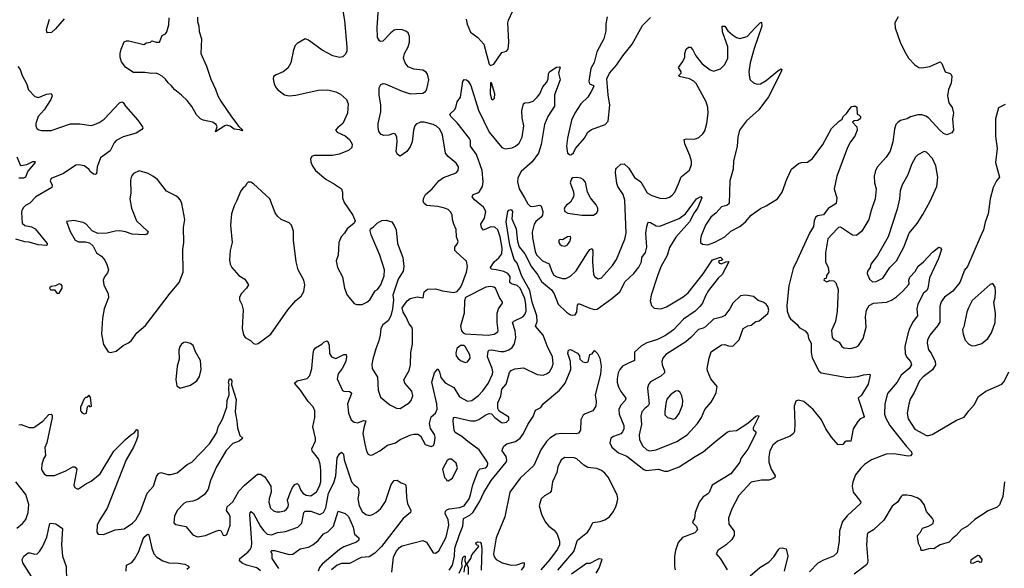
# Model space of a CAD drawing. Extents: x 1550320 to 1685906, y 509093 to 640511.
# Tile 215 of 256: x 1630281 to 1638886, y 543899 to 548691. Entities that reach past the tile are written whole.
import ezdxf

# ---------------------------------------------------------------- set-up
doc = ezdxf.new("R2010")
doc.units = 0

msp = doc.modelspace()

# ---------------------------------------------------------------- linework, layer by layer
at = {"layer": '0CON20XD'}
for points in [[(1633605, 545293.8), (1633685, 545343.3), (1633703.8, 545365), (1633718, 545405), (1633707, 545447), (1633646.2, 545515), (1633639.2, 545545), (1633683.8, 545626.2), (1633697.3, 545675), (1633700.9, 545785), (1633713.9, 545856.1), (1633714, 545985), (1633708, 546005), (1633685, 546033.3), (1633655, 546098.8), (1633631.2, 546135), (1633623.3, 546175), (1633668, 546235), (1633695, 546254.3), (1633755, 546270), (1633808.3, 546261.7), (1633817.5, 546315), (1633845, 546338), (1633915, 546339.2), (1633975, 546321.4), (1634075, 546309.2), (1634104.2, 546315.8), (1634131.4, 546348.6), (1634144.5, 546375.5), (1634185.5, 546485), (1634195.7, 546535), (1634185, 546581.2), (1634135.8, 546625), (1634084.4, 546675), (1634084.4, 546705), (1634108, 546735), (1634113.8, 546755), (1634099.2, 546795), (1634097, 546857), (1634075.6, 546905), (1634064.4, 546945), (1634061.4, 546985), (1634049.8, 547009.8), (1634025, 547032.5), (1633992.5, 547045), (1633935, 547058.9), (1633839.1, 547069.1), (1633816, 547085), (1633807.3, 547107.3), (1633812.9, 547135), (1633829.2, 547165), (1633885, 547212.5), (1633945, 547283.1), (1633985, 547311.9), (1634095, 547354.2), (1634112, 547375), (1634115.7, 547405), (1634095, 547439.2), (1634025, 547495.6), (1634002.1, 547525), (1633976.1, 547685), (1633953.6, 547735), (1633925, 547761.2), (1633895, 547776.9), (1633815, 547797.5), (1633783.3, 547795), (1633745, 547778.6), (1633733.3, 547765), (1633723.1, 547726.9), (1633710.9, 547625), (1633695, 547581.2), (1633665, 547541.2), (1633605, 547500), (1633583.6, 547513.6), (1633570.7, 547540.7), (1633581.2, 547625), (1633576.2, 547665), (1633565, 547692.5), (1633547, 547697), (1633506.1, 547683.9), (1633465, 547680), (1633439.5, 547689.5), (1633420, 547715), (1633412.7, 547752.7), (1633414, 547785), (1633436.2, 547885), (1633438, 547945), (1633424, 548035), (1633423.8, 548095), (1633437.5, 548125), (1633456.4, 548133.6), (1633475, 548131.2), (1633625, 548066), (1633695, 548042.5), (1633805, 548049.2), (1633828.8, 548065), (1633838.8, 548085), (1633858, 548165), (1633846.2, 548215), (1633835, 548232.5), (1633805, 548250), (1633725, 548258.8), (1633675, 548280), (1633648.8, 548315), (1633636, 548355), (1633644.5, 548395.5), (1633675.7, 548455), (1633686.7, 548495), (1633688.1, 548545), (1633675, 548576), (1633655, 548590.8), (1633625, 548601.4), (1633575, 548604.3), (1633555, 548598.6), (1633525, 548575.8), (1633455, 548503.8), (1633435, 548501.2), (1633426, 548506), (1633408.8, 548535), (1633404.2, 548624.2), (1633420, 548835)], [(1633101.9, 548785), (1633121.2, 548685), (1633140.9, 548450.9), (1633139.2, 548415), (1633130, 548390), (1633105, 548367.5), (1633075, 548361.4), (1633017.5, 548375), (1632924.3, 548424.3), (1632805, 548513.8), (1632775, 548523.3), (1632706, 548484), (1632688.8, 548465), (1632673.2, 548426.8), (1632652, 548315), (1632625, 548266.7), (1632585, 548236.7), (1632521.7, 548208.3), (1632500, 548195), (1632497.5, 548175), (1632505, 548130), (1632519.3, 548099.3), (1632538.3, 548078.3), (1632595, 548036.2), (1632635, 548026.2), (1632695, 548031.2), (1632890, 548075), (1632975, 548078.8), (1633045, 548061.2), (1633085, 548041.2), (1633136.2, 547995), (1633151.2, 547955), (1633146.2, 547875), (1633106.1, 547783.9), (1633060.7, 547749.3), (1633042.5, 547725), (1633055, 547710), (1633126.1, 547676.1), (1633162.5, 547645), (1633186.7, 547605), (1633183.3, 547575), (1633155, 547550), (1633073.4, 547516.6), (1633015, 547505.6), (1632855, 547503.8), (1632835, 547496.7), (1632823.9, 547476.1), (1632825, 547450), (1632836.1, 547416.1), (1632865, 547373.3), (1632957, 547297), (1633032.5, 547255), (1633093.6, 547213.6), (1633103.3, 547185), (1633103.8, 547135), (1633116, 547095), (1633193.8, 546985), (1633213.3, 546935), (1633205, 546912.5), (1633142.5, 546865), (1633120, 546825), (1633090, 546795), (1633070, 546745), (1633063.8, 546635), (1633046.2, 546585), (1633060, 546525), (1633102.9, 546445), (1633118.6, 546345), (1633142, 546285), (1633205, 546213.3), (1633225, 546203.3), (1633275, 546203.8), (1633315, 546224), (1633340, 546245), (1633388, 546322), (1633407.5, 546335), (1633437.5, 546375), (1633466, 546455), (1633468.6, 546505), (1633427.5, 546635), (1633384.2, 546735), (1633351.7, 546811.7), (1633343.9, 546846.1), (1633346.2, 546863.8), (1633371.2, 546878.8), (1633406.7, 546915), (1633445, 546936), (1633485, 546940), (1633534.1, 546924.1), (1633554.2, 546894.2), (1633570, 546855), (1633582.5, 546735), (1633630, 546615), (1633638.8, 546535), (1633634, 546495), (1633587.5, 546425), (1633542, 546285), (1633546.7, 546245), (1633540, 546165), (1633523.8, 546105), (1633500.3, 546059.7), (1633456.2, 546025), (1633436, 545995), (1633432.5, 545935), (1633421.1, 545885), (1633392.5, 545815), (1633366.7, 545725), (1633358.3, 545678.3), (1633360.8, 545645), (1633407.8, 545567.8), (1633413.1, 545455), (1633435, 545393.3), (1633515, 545326.7), (1633575, 545296.2), (1633605, 545293.8)], [(1634183.3, 548695), (1634191.7, 548651.7), (1634221.1, 548581.1), (1634284.2, 548535), (1634337.8, 548477.8), (1634383.3, 548303.3), (1634395, 548290), (1634425, 548303.3), (1634495, 548403.3), (1634535, 548416), (1634550, 548435), (1634556.7, 548495), (1634546, 548665), (1634553.2, 548686.8), (1634592.4, 548767.6)], [(1630670.3, 548699.7), (1630595, 548611.2), (1630559.2, 548580.8), (1630525, 548577.5), (1630517.5, 548585), (1630516.7, 548605), (1630542, 548695)], [(1631836.4, 548713.6), (1631834.5, 548675), (1631845.6, 548635), (1631849.1, 548589.1), (1631870.6, 548525), (1631865.5, 548395), (1631913.6, 548285), (1631951.7, 548171.7), (1631992, 548085), (1632012, 548025), (1632038.8, 547978.8), (1632132.1, 547842.1), (1632197, 547757), (1632230, 547725), (1632225, 547720), (1632205, 547730), (1632155, 547736.2), (1632120.5, 547760.5), (1632089.1, 547769.1), (1632074.6, 547765.4), (1631993, 547713), (1632006.2, 547755), (1631997.5, 547775), (1631965, 547797.5), (1631885, 547812.5), (1631860, 547825), (1631825, 547860), (1631785, 547932.5), (1631744.2, 547984.2), (1631695, 548033.3), (1631637.3, 548077.3), (1631605, 548116.7), (1631578.3, 548138.3), (1631555, 548172.5), (1631525, 548196.7), (1631495, 548216.7), (1631473, 548223), (1631435, 548220), (1631375, 548230), (1631275, 548228.8), (1631210, 548275), (1631172.1, 548322.1), (1631158, 548365), (1631158, 548395), (1631166.7, 548435), (1631195, 548497.5), (1631213.6, 548506.4), (1631235, 548506.2), (1631365, 548474.4), (1631390.8, 548489.2), (1631424.3, 548495.7), (1631436.7, 548506.7), (1631473.9, 548493.9), (1631503.6, 548496.4), (1631525, 548552.5), (1631555, 548566.7), (1631568.6, 548585), (1631583.3, 548645), (1631586.5, 548706.5)], [(1632108, 545478), (1632111.2, 545501.2), (1632105.8, 545525), (1632110.8, 545545), (1632115, 545553.3), (1632125, 545553.3), (1632134, 545535), (1632132.5, 545502.5), (1632173.9, 545373.9), (1632163.3, 545265), (1632180, 545185), (1632184, 545125), (1632205, 545060), (1632230, 545035), (1632200.7, 545009.3), (1632145, 544989.2), (1632085, 544927.1), (1632001.8, 544785), (1631949.1, 544665), (1631928.7, 544591.3), (1631895, 544542), (1631835, 544500), (1631794.2, 544485.8), (1631735, 544475.7), (1631715, 544465.6), (1631656.8, 544403.2), (1631634.2, 544355), (1631628.8, 544295), (1631645, 544280), (1631732.7, 544262.7), (1631795, 544191.2), (1631835, 544172.9), (1631905, 544184.3), (1631995, 544224), (1632025, 544231.2), (1632038, 544228), (1632059.3, 544189.3), (1632075, 544186.2), (1632092.5, 544195), (1632122, 544275), (1632119.3, 544349.3), (1632115.4, 544365.4), (1632090, 544405), (1632094, 544435), (1632145, 544480), (1632195, 544572.5), (1632245.7, 544625), (1632359.7, 544720.3), (1632385, 544720.6), (1632425, 544698.6), (1632476.3, 544616.3), (1632479.5, 544565), (1632461.5, 544505), (1632458.9, 544475), (1632473.5, 544425), (1632500.2, 544400.2), (1632525, 544391.8), (1632555, 544391.5), (1632595, 544399.5), (1632614.4, 544415), (1632626.4, 544435), (1632629.6, 544455), (1632620.4, 544495), (1632645, 544558.8), (1632665, 544604.3), (1632685, 544629.4), (1632705, 544639.4), (1632721.1, 544625), (1632734.1, 544585), (1632755, 544553.8), (1632785, 544536.1), (1632825, 544531.2), (1632875, 544568.1), (1632901.8, 544615), (1632913.9, 544655), (1632913.9, 544756.1), (1632907.8, 544807.8), (1632891.5, 544855), (1632838.5, 544925), (1632833.7, 544943.7), (1632865, 545013.3), (1632867.8, 545035), (1632842.1, 545135), (1632859.2, 545215), (1632859.5, 545275), (1632845, 545308), (1632802.9, 545355), (1632735.4, 545455.4), (1632682.5, 545515), (1632705, 545535.8), (1632793.9, 545556.1), (1632818.3, 545581.7), (1632833.9, 545643.9), (1632846, 545775), (1632852, 545805), (1632865, 545823.3), (1632921.9, 545858.1), (1632938, 545875), (1632965, 545887.1), (1632975, 545880), (1632984.5, 545845), (1632988.5, 545775), (1633007.4, 545747.4), (1633045, 545730.6), (1633115, 545767.5), (1633135, 545767.5), (1633138.8, 545745), (1633132.5, 545705), (1633100, 545645), (1633063.1, 545596.9), (1633055.7, 545555), (1633102.3, 545452.3), (1633115.5, 545445.5), (1633165, 545442.9), (1633179.2, 545435), (1633182.5, 545425), (1633145.5, 545335), (1633153.8, 545255), (1633177.8, 545195), (1633204.7, 545174.7), (1633235, 545170.8), (1633285, 545188.8), (1633307.6, 545187.6), (1633287.7, 545125), (1633281.5, 545075), (1633297.1, 544985), (1633313, 544923), (1633326, 544896), (1633345, 544888), (1633365, 544889.2), (1633430, 544925), (1633495.4, 544974.6), (1633565, 544995.6), (1633605, 545022.5), (1633698.8, 545065), (1633725, 545071.1), (1633761.2, 545071.2), (1633785, 545056.2), (1633825, 544980), (1633876.1, 544963.9), (1633897.3, 544972.7), (1633907.5, 544995), (1633912, 545045), (1633905, 545066.7), (1633870.3, 545120.3), (1633862.2, 545165), (1633878.2, 545221.8), (1633915.6, 545255), (1633930.4, 545289.6), (1633927.6, 545335), (1633884.3, 545525), (1633905, 545607.5), (1633935, 545640), (1633950, 545615), (1633960.6, 545565), (1634000.3, 545520.3), (1634075, 545478.9), (1634125, 545397.8), (1634195, 545357.8), (1634234, 545366), (1634291.2, 545408.8), (1634329.9, 545450.1), (1634375, 545511.9), (1634414.7, 545595), (1634417.2, 545615), (1634410, 545645), (1634368.5, 545745), (1634375.8, 545795), (1634384.6, 545805.4), (1634405, 545807.7), (1634485, 545792.7), (1634515, 545793.3), (1634555, 545807.3), (1634585, 545828.8), (1634605, 545859.2), (1634617.5, 545915), (1634612.4, 545972.4), (1634587.1, 546045), (1634601.1, 546058.9), (1634679.6, 546095), (1634696.6, 546115), (1634706.4, 546143.6), (1634705.5, 546205), (1634696.6, 546255), (1634656.2, 546345), (1634629.4, 546369.4), (1634578, 546385), (1634565.6, 546395), (1634566.8, 546446.8), (1634547.1, 546475), (1634511.9, 546491.9), (1634444.7, 546504.7), (1634402.7, 546512.7), (1634394.4, 546525), (1634428.5, 546575), (1634469, 546611), (1634493.4, 546646.6), (1634498.3, 546695), (1634481.6, 546795), (1634459.6, 546855), (1634435, 546877.7), (1634398, 546882), (1634335, 546851.4), (1634318.2, 546875), (1634310, 546905), (1634343.3, 546956.7), (1634354.4, 547015), (1634333.2, 547053.2), (1634255, 547116.2), (1634236.2, 547145), (1634245.7, 547164.3), (1634285, 547177.5), (1634300.5, 547189.5), (1634327.3, 547235), (1634333.1, 547275), (1634324.1, 547374.1), (1634273.9, 547513.9), (1634220.8, 547585), (1634220.6, 547635), (1634213.4, 547653.4), (1634105, 547791.2), (1634050, 547845), (1634040, 547865), (1634080, 547905), (1634092, 547925), (1634105.8, 547974.2), (1634132.5, 548015), (1634155, 548150), (1634165, 548167.5), (1634185, 548166.7), (1634200, 548155), (1634224, 548115), (1634290.5, 547900.5), (1634385, 547707.3), (1634495, 547574.5), (1634525, 547563.8), (1634585, 547570.5), (1634615, 547586.4), (1634645, 547612.5), (1634671.2, 547665), (1634687.1, 547765), (1634672.6, 547832.6), (1634668.9, 547895), (1634684.3, 547955.7), (1634695, 547966), (1634735, 547967.5), (1634769.1, 547980.9), (1634804, 548015), (1634826.4, 548043.6), (1634854.4, 548105), (1634888.1, 548145), (1634900.6, 548175), (1634902.9, 548217.1), (1634911.2, 548235), (1634923.8, 548245), (1634972.4, 548277.6), (1634995, 548280.6), (1635005.9, 548275.9), (1634989.2, 548225), (1635005.4, 548165), (1634955.3, 548035), (1634955.4, 547935), (1634895.5, 547845), (1634868.6, 547775), (1634839.6, 547600.4), (1634815.5, 547525), (1634759.8, 547450.2), (1634663.3, 547365), (1634635, 547310), (1634630.6, 547275), (1634645.3, 547215), (1634693.9, 547133.9), (1634721.2, 547081.2), (1634741.6, 547061.6), (1634765, 547059.3), (1634825, 547071.2), (1634835, 547067.5), (1634842.5, 547052.5), (1634851.8, 547015), (1634851.1, 546985), (1634840, 546965), (1634792.8, 546927.2), (1634777.1, 546905), (1634760, 546835), (1634761.5, 546785), (1634786.7, 546666.7), (1634798.3, 546638.3), (1634848.9, 546585), (1634908.3, 546558.3), (1634930.6, 546490.6), (1634949.6, 546459.6), (1634975, 546443.8), (1635025, 546430), (1635055, 546431.4), (1635095, 546450), (1635145, 546498.5), (1635243.6, 546655), (1635265, 546684), (1635283.3, 546693.3), (1635290.9, 546670.9), (1635286.1, 546576.1), (1635295.7, 546465), (1635308.8, 546445), (1635337.7, 546427.7), (1635365, 546435.8), (1635388.6, 546461.4), (1635463.1, 546545), (1635496.7, 546595), (1635569.1, 546775), (1635582.5, 546825), (1635570.4, 547115), (1635554.7, 547164.7), (1635509.4, 547235), (1635499.8, 547259.8), (1635488.6, 547355), (1635490, 547385), (1635496, 547395), (1635535, 547430.5), (1635565, 547431.1), (1635604, 547394), (1635655, 547311.9), (1635710.6, 547275), (1635765, 547178.9), (1635805, 547154.5), (1635875, 547131.9), (1635925, 547130), (1635959.1, 547140.9), (1635983, 547157), (1636006.8, 547183.2), (1636037.5, 547257.5), (1636061.9, 547318.1), (1636134.5, 547375.5), (1636153.1, 547425), (1636152.2, 547455), (1636138.5, 547505), (1636093.9, 547606.1), (1636088.8, 547645), (1636108.1, 547651.9), (1636175, 547648.2), (1636195, 547652.5), (1636216.6, 547663.4), (1636251.9, 547695), (1636268.3, 547721.7), (1636286.6, 547785), (1636297.8, 547875), (1636294.7, 547924.7), (1636280.4, 547975), (1636194.1, 548134.1), (1636174.1, 548154.1), (1636135, 548173.5), (1636043.8, 548193.8), (1636042.5, 548205), (1636062.5, 548225), (1636063.3, 548235), (1636037.5, 548275), (1636076.2, 548325), (1636093.3, 548365), (1636093.6, 548396.4), (1636106.4, 548433.6), (1636125, 548450), (1636145, 548452.5), (1636165, 548427.5), (1636189.2, 548375), (1636246.2, 548306.2), (1636315, 548254.2), (1636345, 548242.9), (1636405, 548262), (1636445, 548298.8), (1636470, 548355), (1636470, 548455), (1636424.4, 548585), (1636421.2, 548635), (1636442.5, 548635), (1636470.8, 548595), (1636509.4, 548559.4), (1636545.5, 548535.5), (1636575, 548525.7), (1636638.8, 548545), (1636708.8, 548621.2), (1636755, 548666.7), (1636765, 548670), (1636765.8, 548635), (1636700.2, 548439.8), (1636666.3, 548313.7), (1636654.5, 548235), (1636658.6, 548185), (1636665.9, 548165.9), (1636695, 548140), (1636725, 548128.8), (1636755, 548132), (1636805, 548160), (1636907.5, 548245), (1636935, 548262.5), (1636942.5, 548255), (1636936.7, 548235), (1636825, 548018.8), (1636742, 547905), (1636633.1, 547806.9), (1636572.2, 547725), (1636557.3, 547665), (1636551.2, 547585), (1636520.9, 547455), (1636517.5, 547385), (1636486.7, 547285), (1636481.2, 547085), (1636461.7, 547068.3), (1636415, 547055.8), (1636367.3, 547002.7), (1636322.5, 546965), (1636275.8, 546895), (1636236, 546804), (1636230, 546775), (1636232.5, 546745), (1636249.3, 546729.3), (1636294.1, 546724.1), (1636355, 546748.2), (1636442.5, 546795), (1636496.3, 546843.7), (1636576.2, 546885), (1636623.3, 546925), (1636673.8, 546985), (1636755, 547043.3), (1636805, 547063.8), (1636903.3, 547125), (1636945.4, 547185), (1636985, 547298.8), (1637025, 547386.7), (1637086.1, 547433.9), (1637115, 547443.8), (1637165, 547446), (1637210.7, 547479.3), (1637300.2, 547599.8), (1637375, 547740), (1637444, 547806), (1637468.3, 547821.7), (1637476.7, 547845), (1637507.1, 547872.9), (1637535, 547913.3), (1637555, 547933.3), (1637567, 547937), (1637587, 547937), (1637598.3, 547928.3), (1637600, 547865), (1637615, 547860), (1637630, 547845), (1637630, 547835), (1637627.5, 547825), (1637605, 547810), (1637573.6, 547806.4), (1637560, 547795), (1637596.1, 547756.1), (1637600, 547725), (1637580, 547675), (1637543.3, 547625), (1637516.1, 547573.9), (1637422.2, 547325), (1637400, 547215), (1637422.5, 547135), (1637415.7, 547085), (1637347.2, 547042.8), (1637305, 546986.5), (1637255, 546977.1), (1637237, 546963), (1637225.5, 546935), (1637218.6, 546885), (1637183.1, 546825), (1637079.2, 546595), (1637042.2, 546517.8), (1637002.9, 546365), (1636985.8, 546195.8), (1636988, 546145), (1637006, 546095), (1637017.3, 546077.3), (1637075, 546028.8), (1637093, 546003), (1637145, 545974), (1637170, 545945), (1637176, 545905), (1637197.1, 545865), (1637196.9, 545785), (1637207.6, 545737.6), (1637266.5, 545625), (1637285, 545605.6), (1637515, 545566.7), (1637605, 545574.4), (1637655, 545590), (1637710, 545595), (1637712.5, 545585), (1637695, 545507.5), (1637637.9, 545412.1), (1637608.8, 545385), (1637620.3, 545350.3)], [(1635414.2, 548715.8), (1635404, 548655), (1635402.9, 548595), (1635387.1, 548525), (1635325, 548410), (1635302.8, 548317.2), (1635272.5, 548265), (1635254.2, 548154.2), (1635261.7, 548131.7), (1635296.1, 548116.1), (1635298.8, 548108.8), (1635275.6, 548064.4), (1635246.2, 548015), (1635185, 547957.1), (1635131.4, 547875), (1635103.3, 547815), (1635067.3, 547657.3), (1635059.2, 547585), (1635067.5, 547525), (1635090.7, 547510.7)], [(1635090.7, 547510.7), (1635105, 547513.3), (1635120.5, 547529.5), (1635138.8, 547565), (1635216.9, 547655), (1635245, 547708.1), (1635278.3, 547731.7), (1635396.7, 547775), (1635423.8, 547805), (1635438, 547945), (1635424.2, 548034.2), (1635413.3, 548175), (1635436.7, 548225), (1635496.8, 548293.2), (1635552, 548375), (1635635, 548476.2), (1635725, 548640), (1635795, 548710)], [(1637958, 548715), (1637930, 548665), (1637931.4, 548621.4), (1637975.7, 548495.7), (1638012.9, 548415), (1638050, 548355), (1638105, 548297.5), (1638140, 548275), (1638165, 548271.9), (1638235, 548282.5), (1638325, 548324), (1638339.1, 548309.1), (1638370, 548235), (1638412.1, 548222.1), (1638421.8, 548211.8), (1638427.5, 548195), (1638422.4, 548137.6), (1638397.8, 548082.2), (1638390, 548025), (1638400.8, 547965), (1638431.4, 547925), (1638442, 547875), (1638434.3, 547825), (1638441.2, 547725), (1638428.3, 547701.7), (1638385, 547686.2), (1638355, 547695.8), (1638322.5, 547725), (1638225, 547833.1), (1638199.5, 547849.5), (1638165, 547860.5), (1638130.7, 547859.3), (1638065, 547842), (1638037.5, 547825), (1637980.3, 547809.7), (1637955, 547794), (1637939.2, 547775), (1637925.7, 547735), (1637913.3, 547625), (1637888.5, 547541.5), (1637855, 547489.2), (1637778, 547405), (1637760, 547375), (1637749.2, 547325), (1637753.1, 547265), (1637765.5, 547215), (1637757.9, 547125), (1637722.5, 547025), (1637703.5, 546945), (1637640.6, 546845), (1637595, 546805.6), (1637559.7, 546809.7), (1637455, 546878.1), (1637436.7, 546875), (1637424.6, 546865.4), (1637345, 546775.8), (1637324.6, 546655), (1637324.3, 546575), (1637348, 546525), (1637353.6, 546486.4), (1637333, 546457), (1637328.3, 546431.7), (1637311.7, 546428.3), (1637310, 546415), (1637335, 546402.5), (1637357, 546413), (1637395, 546410), (1637415, 546392.5), (1637432.9, 546335), (1637425.5, 546145.5), (1637409.5, 546055), (1637376.9, 545975), (1637382, 545915), (1637395, 545898.8), (1637442.7, 545872.7), (1637467.5, 545835), (1637485, 545823.8), (1637545, 545819.2), (1637595, 545834.3), (1637611.2, 545845), (1637652.5, 545905), (1637680, 546005), (1637673.6, 546095), (1637681.5, 546155), (1637705.5, 546194.5), (1637743.8, 546215), (1637856.3, 546223.7), (1637899.3, 546240.7), (1637945, 546270.8), (1638000.6, 546319.4), (1638050, 546375), (1638055.5, 546385), (1638052, 546415), (1638059.2, 546440.8), (1638107.2, 546492.8), (1638132.5, 546537.5), (1638180.8, 546575), (1638259.7, 546660.3), (1638315, 546703.3), (1638329.3, 546699.3), (1638336.7, 546685), (1638311.4, 546605), (1638232.2, 546435), (1638216.8, 546343.2), (1638205, 546322.3), (1638178.8, 546301.2), (1638130.8, 546205), (1638120.9, 546165), (1638126.7, 546105), (1638088.8, 546055), (1638058.9, 545995), (1638043.1, 545946.9), (1638017.5, 545835), (1638018.5, 545775), (1638031.1, 545745), (1638065.5, 545705), (1638075.6, 545675), (1638055, 545643.5), (1637985.5, 545585), (1637949.4, 545525), (1637865.6, 545425), (1637840.9, 545335), (1637837.7, 545245), (1637849.5, 545209.5), (1637884.6, 545145), (1638031.8, 544961.8), (1638075, 544916.9), (1638077.1, 544895), (1638065, 544880), (1638045, 544878), (1637925, 544899.2), (1637854.3, 544895.7), (1637725, 544846.2), (1637665, 544806.5), (1637632.5, 544772.5)], [(1630265, 548282.5), (1630285, 548257.5), (1630304, 548205), (1630340, 548135), (1630357.3, 548077.3), (1630415, 548020), (1630445, 548012), (1630515, 548042), (1630555, 548046.7), (1630560.7, 548040.7), (1630563.8, 548025), (1630552.5, 547995), (1630496.2, 547903.8), (1630443.8, 547845), (1630421.2, 547785), (1630421.2, 547765), (1630431.2, 547741.2), (1630448.3, 547728.3), (1630472.1, 547722.1), (1630555.6, 547724.4), (1630725, 547780.5), (1630808.3, 547781.7), (1630905, 547767.5), (1630935, 547775.7), (1630975, 547792), (1631019.1, 547820.9), (1631154.1, 547965.9), (1631175, 547972.5), (1631185, 547967.5), (1631206.7, 547935), (1631313.8, 547815), (1631353.3, 547755), (1631357.5, 547745), (1631349.3, 547730.7), (1631299.5, 547700.5), (1631185, 547668.6), (1631123.3, 547636.7), (1631105.6, 547615), (1631073.1, 547546.9), (1630987.5, 547485), (1630958, 547405), (1630952.5, 547345), (1630945, 547337.5), (1630925, 547342.5), (1630896.7, 547365), (1630885, 547386.7), (1630845, 547413.3), (1630795, 547423.8), (1630770.5, 547419.5), (1630665, 547347.1), (1630555.9, 547304.1), (1630546.2, 547285), (1630564.2, 547245), (1630562, 547225), (1630422, 547145), (1630370.2, 547089.8), (1630332, 547068), (1630315, 547050), (1630299.4, 547025), (1630295.7, 547005.7), (1630301.9, 546915), (1630325, 546893.8), (1630385, 546881.8), (1630415.3, 546865.3), (1630521.2, 546735), (1630522.5, 546725), (1630515, 546717.5), (1630443.4, 546723.4), (1630365, 546748.5), (1630325, 546751.8), (1630246.2, 546775)], [(1634415, 547992.5), (1634430, 548005), (1634433.8, 548045), (1634405, 548140), (1634395, 548140), (1634392.7, 548042.7), (1634405, 548000), (1634415, 547992.5)], [(1638895, 547949.2), (1638835, 547920), (1638809.2, 547825), (1638810.4, 547675), (1638823.2, 547565), (1638810.5, 547445), (1638842.9, 547315), (1638817.5, 547282.5), (1638788.1, 547225), (1638763.3, 547125), (1638744.4, 546995), (1638718.9, 546921.1), (1638704.3, 546855), (1638675, 546791.2), (1638565.5, 546535), (1638537.4, 546502.6), (1638496.2, 546395), (1638435, 546321.1), (1638363.9, 546266.1), (1638334.6, 546225.4), (1638323.2, 546186.8), (1638321.9, 546048.1), (1638303.5, 546016.5), (1638234, 545935), (1638215, 545892.5), (1638210.6, 545865), (1638225, 545807.5), (1638247.4, 545777.4), (1638282.5, 545705), (1638285.5, 545675), (1638257.3, 545632.7), (1638177.3, 545572.7), (1638144.2, 545535.8), (1638099.2, 545435), (1638063.8, 545375), (1638052.2, 545332.2), (1638037.5, 545255), (1638045.7, 545205), (1638103.3, 545113.3), (1638205, 545060), (1638225, 545058.9), (1638255, 545068.5), (1638467.9, 545192.1), (1638535, 545219.4), (1638575.5, 545275), (1638623.5, 545326.5), (1638661.7, 545398.3), (1638723.9, 545446.1), (1638865, 545507.5), (1638885, 545530), (1638926.1, 545613.9)], [(1637735, 546400), (1637765, 546404), (1637825.5, 546434.5), (1637884.4, 546525.6), (1637944, 546585), (1638007.5, 546705), (1638055.8, 546825), (1638125, 546910), (1638175, 546990), (1638238.1, 547105), (1638296.7, 547235), (1638304.4, 547314.4), (1638286.9, 547415), (1638257.4, 547477.4), (1638205, 547533.8), (1638185, 547540), (1638129.1, 547510.9), (1638109.8, 547490.2), (1638075.6, 547425), (1638041.8, 547335), (1637992.3, 547247.7), (1637975.4, 547195), (1637970.9, 547125), (1637950.4, 547035), (1637871.1, 546795), (1637777.6, 546632.4), (1637720, 546555), (1637713.3, 546525), (1637691.2, 546495), (1637688.8, 546475), (1637706.7, 546425), (1637735, 546400)], [(1630255, 547492.5), (1630284.1, 547424.1), (1630295, 547417.5), (1630345, 547427.5), (1630395, 547453.8), (1630411.7, 547451.7), (1630417.5, 547445), (1630351.2, 547368.8), (1630331.8, 547315), (1630315, 547307.5), (1630275, 547306.7)], [(1631075, 545782.5), (1631125, 545796.7), (1631185, 545843.8), (1631232.3, 545867.7), (1631255, 545886.7), (1631306.2, 545955), (1631379.4, 546020.6), (1631595, 546301.2), (1631674, 546395), (1631711.2, 546485), (1631705.8, 546684.2), (1631715.8, 546745), (1631714.2, 546875), (1631724, 546945), (1631697.5, 547085), (1631686, 547115), (1631670, 547135), (1631645, 547153.8), (1631565, 547193.8), (1631484.4, 547294.4), (1631445.5, 547325.5), (1631405, 547348), (1631325, 547371.2), (1631275, 547346.7), (1631258.8, 547325), (1631250.5, 547289.5), (1631252.5, 547175), (1631242.5, 547125), (1631258.6, 547045), (1631303.3, 546935), (1631398.8, 546845), (1631403.3, 546835), (1631393.6, 546816.4), (1631375, 546811.2), (1631265, 546818.1), (1631205, 546839.4), (1631155, 546845.6), (1631115, 546842.9), (1631045, 546825.7), (1630965, 546823.8), (1630915, 546846), (1630861.2, 546905), (1630835, 546920), (1630754.1, 546935.9), (1630691.7, 546928.3), (1630722.1, 546842.1), (1630765.8, 546765.8), (1630795, 546752), (1630855, 546752), (1630892.7, 546742.7), (1630923, 546713), (1630953.2, 546653.2), (1630995, 546626.7), (1631025, 546590), (1631043, 546553), (1631056, 546505), (1631049.5, 546480.5), (1631022.5, 546445), (1631010, 546415), (1631016.2, 546375), (1631055.8, 546295.8), (1631058.8, 546265), (1631019.2, 546165), (1631006, 546085), (1630996.2, 545945), (1631012.9, 545855), (1631055, 545790), (1631075, 545782.5)], [(1632345, 545856.2), (1632365, 545863.8), (1632476.8, 545943.2), (1632625, 546158), (1632695, 546237.5), (1632740.8, 546275), (1632764.5, 546315.5), (1632774.4, 546375), (1632765.6, 546415), (1632716.2, 546505), (1632698.2, 546575), (1632674.2, 546765), (1632673.8, 546845), (1632655.8, 546895.8), (1632635, 546916.7), (1632565.9, 546945.9), (1632534.3, 546974.3), (1632514, 547005), (1632466.2, 547125), (1632325, 547257.5), (1632301.7, 547271.7), (1632278.3, 547271.7), (1632265, 547260), (1632252.5, 547235), (1632235, 547221.2), (1632215, 547197.5), (1632177.1, 547105), (1632154.4, 547065), (1632131.4, 546995), (1632122.5, 546895), (1632137.5, 546745), (1632120, 546675), (1632114.2, 546594.2), (1632120.8, 546555), (1632136, 546525), (1632195, 546456), (1632248.8, 546425), (1632280, 546375), (1632263.3, 546345), (1632216.2, 546295), (1632202, 546265), (1632203, 546243), (1632223, 546203), (1632235.6, 546155.6), (1632224.2, 545995), (1632237.7, 545937.7), (1632252.5, 545915), (1632298, 545888), (1632325, 545861.2), (1632345, 545856.2)], [(1635193, 546983), (1635295, 546984.2), (1635324, 547005), (1635334, 547025), (1635332.5, 547045), (1635318, 547075), (1635270, 547135), (1635242.5, 547185), (1635225, 547271.2), (1635206.2, 547295), (1635185, 547306), (1635147.5, 547312.5), (1635115, 547310), (1635105, 547300), (1635091.2, 547265), (1635119.2, 547195), (1635124.2, 547165), (1635120.8, 547145), (1635095, 547096.7), (1635058.8, 547071.2), (1635045.8, 547054.2), (1635039.2, 547035), (1635045, 547016.7), (1635072.1, 547002.1), (1635193, 546983)], [(1634220.3, 544539.7), (1634240.9, 544629.1), (1634289.1, 544750.9), (1634305, 544767.5), (1634355, 544777.7), (1634370.3, 544795), (1634373.1, 544815), (1634365, 544835.6), (1634296.9, 544935), (1634197.9, 545005), (1634145, 545051.2), (1634088.1, 545085), (1634079.1, 545105), (1634069.4, 545185), (1634071.2, 545215), (1634085, 545218.8), (1634225, 545186.9), (1634263.8, 545186.2), (1634295, 545198.9), (1634355, 545239.2), (1634385, 545250), (1634405, 545247.5), (1634434.2, 545215), (1634491.7, 545171.7), (1634505, 545168), (1634535, 545174.4), (1634555.6, 545195), (1634555, 545220), (1634471.7, 545271.7), (1634458.8, 545295), (1634460.6, 545345), (1634487.1, 545402.9), (1634493.6, 545465), (1634531.8, 545508.2), (1634561.7, 545608.3), (1634575, 545628), (1634607.6, 545642.4), (1634685, 545648.5), (1634802.5, 545592.5), (1634855, 545587.3), (1634885, 545596.2), (1634910, 545615), (1634935.4, 545655), (1634943.3, 545685), (1634936.5, 545745), (1634891, 545841), (1634857.1, 545935), (1634788.6, 546015), (1634804, 546055), (1634799.3, 546105), (1634761, 546225), (1634738.4, 546325), (1634670.5, 546450.5), (1634628.9, 546565), (1634601.2, 546595), (1634565, 546724), (1634533.8, 546925), (1634548, 547015), (1634555, 547026.2), (1634575, 547034), (1634586.7, 547015), (1634580.9, 546950.9), (1634620.8, 546865), (1634632.6, 546752.6), (1634646, 546706), (1634695, 546645.5), (1634753.1, 546533.1), (1634807.5, 546465), (1634842.2, 546405), (1634930.2, 546330.2), (1634950.9, 546295), (1634985.8, 546205.8), (1635058.6, 546135), (1635095, 546112.2), (1635115, 546108.6), (1635135, 546114.2), (1635151.1, 546135), (1635152.5, 546175), (1635155, 546198.8), (1635165, 546209.2), (1635175, 546210), (1635265, 546170), (1635305, 546160), (1635327.3, 546162.7), (1635457.5, 546255), (1635525, 546312.5), (1635571.5, 546405), (1635648.2, 546475), (1635691.3, 546528.7), (1635715.4, 546575), (1635717.5, 546615), (1635751.5, 546658.5), (1635760.6, 546705), (1635752.5, 546825), (1635761.4, 546885), (1635775, 546922.5), (1635795, 546920), (1635845, 546890), (1635875, 546888.9), (1636045, 546953.3), (1636100.5, 546995), (1636195, 547126.2), (1636235, 547147.5), (1636243.8, 547135), (1636205.6, 547045), (1636176.7, 547003.3), (1636135.9, 546925), (1636015, 546790.4), (1635959.2, 546700.8), (1635939.4, 546630.6), (1635885, 546532.9), (1635854.7, 546455), (1635799.6, 546285), (1635791.5, 546235), (1635801.4, 546195), (1635825, 546170.8), (1635885, 546166.5), (1635935, 546182.7), (1636081, 546269), (1636124.5, 546305), (1636255, 546470.8), (1636335, 546592.7), (1636405, 546616.7), (1636426.7, 546595), (1636415, 546587.5), (1636390, 546585), (1636387.5, 546575), (1636397.5, 546565), (1636415, 546558.8), (1636453.9, 546576.1), (1636475, 546580), (1636477.5, 546575), (1636420.5, 546465), (1636386.9, 546433.1), (1636301.8, 546325), (1636275, 546280), (1636247.5, 546215), (1636226.5, 546185), (1636185, 546145.4), (1636082.1, 546075), (1635995, 545982.7), (1635926.3, 545933.7), (1635855, 545896), (1635761.3, 545868.7), (1635715, 545842.5), (1635653.8, 545786.2), (1635655, 545713.8), (1635595, 545687.3), (1635550.8, 545665), (1635525.3, 545634.7), (1635511.2, 545605), (1635502.3, 545555), (1635503.1, 545523.1), (1635513.8, 545485), (1635535, 545444.4), (1635578.9, 545385), (1635572.2, 545365), (1635533.5, 545325), (1635517.9, 545285), (1635520.9, 545245), (1635560.9, 545145), (1635561.7, 545118.3), (1635550.5, 545089.5), (1635535, 545071.9), (1635469.7, 545050.3), (1635448, 545035), (1635440, 544995), (1635455, 544955.8), (1635515, 544907.8), (1635587.4, 544877.4), (1635735, 544761.9), (1635755, 544753.1), (1635865, 544765.6), (1635915, 544748.6), (1635945, 544748.6), (1636045, 544786), (1636185, 544874.3), (1636254, 544915), (1636367, 545013), (1636465, 545086.7), (1636485, 545096.7), (1636545, 545101.2), (1636645, 545166), (1636715, 545228), (1636733.6, 545233.6), (1636741.2, 545225), (1636692, 545125), (1636692, 545112), (1636715, 545090), (1636713.3, 545075), (1636645, 544938.8), (1636585, 544856.7), (1636575.6, 544825), (1636496, 544724), (1636333.1, 544625), (1636308.2, 544561.8), (1636293.6, 544546.4), (1636255, 544524.4), (1636218.5, 544475), (1636183.6, 544386.4), (1636178, 544335), (1636161.2, 544305), (1636163.8, 544295), (1636197.5, 544265), (1636206, 544235), (1636182.4, 544207.6), (1636075, 544167.9), (1636036.7, 544125), (1636013.2, 544055), (1636004.7, 544005.3), (1636004.7, 543914.7), (1636010.4, 543885)], [(1635045, 546714), (1635070, 546725), (1635090, 546755), (1635098.8, 546785), (1635095, 546796.7), (1635070, 546795), (1635025, 546767.5), (1635005, 546770), (1634992.5, 546765), (1634992.5, 546745), (1635000.7, 546730.7), (1635015, 546720), (1635045, 546714)], [(1630609.3, 546299.3), (1630625, 546301.2), (1630653.3, 546345), (1630653.3, 546365), (1630645, 546377.5), (1630625, 546382.5), (1630595, 546367.5), (1630555, 546360), (1630541.7, 546348.3), (1630551.7, 546331.7), (1630585, 546330), (1630609.3, 546299.3)], [(1634375, 545934.7), (1634426.4, 545943.6), (1634459.2, 545965), (1634462.9, 545977.1), (1634453.3, 546045), (1634452.8, 546127.2), (1634464.7, 546165.3), (1634500, 546215), (1634500, 546225), (1634474.7, 546264.7), (1634438.9, 546345), (1634425, 546355.6), (1634395, 546360.5), (1634355, 546353.6), (1634177.5, 546265), (1634170, 546235), (1634165, 546127.5), (1634134.6, 546015), (1634143.4, 545973.4), (1634156.5, 545956.5), (1634175.5, 545945.5), (1634375, 545934.7)], [(1638605, 545842), (1638635, 545844.2), (1638688.3, 545861.7), (1638742.4, 545907.6), (1638774.3, 545955.7), (1638805.8, 546045), (1638809.2, 546125), (1638794.4, 546225), (1638805.6, 546265), (1638810, 546315), (1638805.7, 546355.7), (1638785, 546386.7), (1638761.2, 546378.8), (1638605, 546239.2), (1638572.2, 546175), (1638559.4, 546135), (1638531.2, 546008.8), (1638520.8, 545985), (1638527.5, 545945), (1638545, 545892.5), (1638576.1, 545856.1), (1638605, 545842)], [(1635786.2, 544926.2), (1635845, 544932.9), (1636024, 545006), (1636114.2, 545065.8), (1636205, 545162.9), (1636240, 545215), (1636268.9, 545285), (1636325, 545350), (1636345, 545383.8), (1636369.2, 545435), (1636376.1, 545486.1), (1636322, 545555), (1636292, 545625), (1636289.2, 545645), (1636305.9, 545734.1), (1636325, 545790), (1636415, 545850), (1636445, 545853.3), (1636475, 545843.3), (1636515, 545840), (1636568.8, 545895), (1636603.3, 545995), (1636644.2, 546015.8), (1636675, 546023.3), (1636715, 546053.3), (1636745, 546061.2), (1636818.8, 546125), (1636828, 546155), (1636820, 546185), (1636805, 546206.7), (1636777.5, 546225), (1636735, 546238.8), (1636695, 546272), (1636624.2, 546285.8), (1636579.7, 546280.3), (1636514.4, 546215.6), (1636487.5, 546165), (1636443, 546107), (1636415, 546092), (1636345, 546074.3), (1636275, 546008), (1636255, 545996), (1636214, 545985), (1636146.2, 545913.8), (1636101.9, 545878.1), (1635927.5, 545765), (1635902.9, 545735), (1635891.9, 545705), (1635895.5, 545675), (1635916.9, 545625), (1635915.5, 545605), (1635885, 545577.7), (1635793.6, 545526.4), (1635777.5, 545505), (1635767.9, 545472.1), (1635783.1, 545335), (1635775, 545318.5), (1635743.3, 545295), (1635717.5, 545265), (1635708.5, 545228.5), (1635715.3, 545154.7), (1635694.6, 545065), (1635698.8, 545025), (1635725, 544968.1), (1635763.4, 544933.4), (1635786.2, 544926.2)], [(1631685, 545473.3), (1631775, 545497.1), (1631828.8, 545535), (1631854, 545575), (1631867.1, 545635), (1631862, 545715), (1631818.3, 545788.3), (1631798, 545845), (1631775, 545863.3), (1631733, 545873), (1631715, 545872.5), (1631694.1, 545855.9), (1631680, 545835), (1631671.2, 545805), (1631674.1, 545725.9), (1631656.9, 545665), (1631646.2, 545545), (1631653.9, 545493.9), (1631685, 545473.3)], [(1634175, 545696.7), (1634195, 545701.2), (1634218.6, 545735), (1634215, 545763.3), (1634174, 545835), (1634165, 545844), (1634134.1, 545845.9), (1634102.1, 545817.9), (1634093.2, 545776.8), (1634095.8, 545755), (1634109.2, 545735), (1634135, 545714.2), (1634175, 545696.7)], [(1634999.2, 545455), (1635047.5, 545515), (1635097.5, 545635), (1635094.2, 545705), (1635072.5, 545775), (1635077.5, 545805), (1635095, 545808.8), (1635157.3, 545777.3), (1635173.3, 545755), (1635177.5, 545725), (1635201.7, 545701.7), (1635225, 545696.7), (1635248.3, 545701.7), (1635263.3, 545766.7), (1635285, 545772.5), (1635305, 545800), (1635330.8, 545775), (1635352.5, 545735), (1635363.8, 545665), (1635357.8, 545595), (1635310, 545415), (1635320.6, 545355), (1635316.9, 545315), (1635289.2, 545275), (1635221.8, 545248.2), (1635205.7, 545235), (1635184.4, 545195), (1635182.2, 545105), (1635165, 545079.2), (1635145, 545074.3), (1635015, 545076.5), (1634970.6, 545069.4), (1634913.1, 545035), (1634884.7, 545005.3), (1634835, 544934.2), (1634775, 544796.2), (1634655, 544686.4), (1634565.2, 544565), (1634521.5, 544348.5), (1634444.2, 544165), (1634422.7, 544025), (1634427.4, 543997.4), (1634444.2, 543975), (1634497, 543947), (1634576.6, 543926.6), (1634625, 543929.1), (1634685, 543948.8), (1634691.2, 543941.2), (1634685.7, 543915), (1634665, 543883.1)], [(1630275, 545152.5), (1630295, 545154.2), (1630365, 545129.2), (1630405, 545129.1), (1630482.2, 545185), (1630535, 545240.8), (1630555.6, 545245.6), (1630565.5, 545235.5), (1630565.5, 545215), (1630519.2, 544995), (1630502.2, 544955), (1630505.8, 544885), (1630490, 544855), (1630476.2, 544805), (1630472.9, 544765), (1630478.7, 544748.7), (1630495, 544724), (1630515, 544709.2), (1630585, 544710), (1630685, 544750.8), (1630745, 544784), (1630764.1, 544784.1), (1630779.2, 544765), (1630754.2, 544625), (1630763.8, 544605), (1630782.7, 544592.7), (1630795, 544594), (1630865, 544640.8), (1630905, 544659.2), (1630985, 544723.1), (1631105, 544922.5), (1631205.6, 545024.4), (1631248.3, 545061.7), (1631285.7, 545084.3), (1631305, 545112.5), (1631312.5, 545105), (1631313.1, 545053.1), (1631302.8, 545017.2), (1631275, 544956.2), (1631211.2, 544845), (1631045.8, 544425), (1630975, 544313.3), (1630958.8, 544275), (1630956.7, 544215), (1630967.5, 544197.5), (1631015, 544193.8), (1631066.7, 544215), (1631115, 544236), (1631195.6, 544244.4), (1631268.3, 544291.7), (1631295, 544320.8), (1631337.1, 544395), (1631396.2, 544553.8), (1631451.4, 544615), (1631478, 544702), (1631495, 544726), (1631515, 544734.2), (1631575, 544718.9), (1631602.1, 544717.9), (1631656.4, 544733.6), (1631745, 544806), (1631785, 544826), (1631940.8, 544985), (1632003.8, 545085), (1632016.1, 545133.9), (1632055, 545202.5), (1632092.2, 545305), (1632095.5, 545365), (1632110.6, 545415), (1632108, 545478)], [(1630845, 545247.5), (1630865, 545252.5), (1630875, 545310), (1630885, 545320), (1630895, 545310), (1630910, 545315), (1630900, 545395), (1630885, 545410), (1630868.3, 545391.7), (1630855, 545390), (1630845, 545380), (1630813.3, 545305), (1630812.5, 545275), (1630827, 545257), (1630845, 545247.5)], [(1634035, 543882.7), (1634064.5, 543925.5), (1634080.7, 544005), (1634084.3, 544075), (1634125.2, 544194.8), (1634155, 544266.2), (1634158.9, 544335), (1634215, 544361.4), (1634245, 544389.7), (1634303.9, 544485), (1634338.2, 544561.8), (1634400.3, 544665), (1634533.9, 544825), (1634539.6, 544845), (1634534.1, 544874.1), (1634499.2, 544925), (1634499.5, 544940.5), (1634511.2, 544965), (1634540, 544985), (1634614.7, 545005.3), (1634655, 545036.5), (1634685, 545076.7), (1634721.8, 545155), (1634768.8, 545225), (1634789.7, 545280.3), (1634835.8, 545304.2), (1634855, 545336.7), (1634999.2, 545455)], [(1635995, 545201.2), (1636015, 545211.2), (1636045, 545251.2), (1636074.4, 545325), (1636075.5, 545365.5), (1636067.5, 545405), (1636052, 545435), (1636035, 545449.2), (1636013.8, 545445), (1635967.5, 545415), (1635937.1, 545375), (1635927.5, 545337.5), (1635918, 545265), (1635920.5, 545240.5), (1635942.5, 545215), (1635995, 545201.2)], [(1637620.3, 545350.3), (1637662.5, 545225), (1637655, 545216), (1637627.5, 545205), (1637605, 545182.5), (1637563.9, 545116.1), (1637545, 545010), (1637505, 545010), (1637495, 545006.7), (1637475, 544980), (1637435, 544976.7), (1637375, 545043.8), (1637325, 545118), (1637287.3, 545195), (1637215, 545285.7), (1637135, 545356.2), (1637085, 545368.8), (1637065, 545360), (1637048.8, 545315), (1637056.9, 545165), (1637051.9, 545095), (1637045, 545076.7), (1637015, 545054.3), (1636905, 545008.1), (1636863.1, 544975), (1636836.5, 544925), (1636827.9, 544872.1), (1636828.7, 544825), (1636847.5, 544765), (1636883.3, 544705), (1636879.3, 544690.7), (1636866.4, 544683.6), (1636832.1, 544667.9), (1636765, 544667.8), (1636675, 544650), (1636565, 544536), (1636505, 544418.8), (1636474.4, 544335.6), (1636480, 544285), (1636523.9, 544223.9), (1636525.8, 544184.2), (1636505, 544151.2), (1636455, 544104), (1636384.1, 544055.9), (1636367.5, 544025), (1636405, 543980), (1636464.2, 543885)], [(1632385, 543876.2), (1632352.6, 543902.6), (1632264.3, 543925.7), (1632225, 543942.1), (1632201.8, 543965), (1632206.4, 543985), (1632275, 544038.5), (1632296.8, 544063.2), (1632306.4, 544085), (1632309.8, 544119.8), (1632292.7, 544367.3), (1632295, 544383.3), (1632304.5, 544395.5), (1632325, 544378.6), (1632384.8, 544264.8), (1632413.9, 544225), (1632445, 544198.2), (1632485, 544190.4), (1632535, 544212.7), (1632605, 544219.1), (1632713.4, 544256.6), (1632746.6, 544293.4), (1632763.5, 544385), (1632775, 544399.1), (1632825, 544397.5), (1632905, 544368.5), (1632936.7, 544385), (1632957.2, 544427.2), (1632981.2, 544555), (1633026.7, 544645), (1633045.4, 544705), (1633055, 544863.3), (1633075, 544900), (1633095, 544913.3), (1633110.8, 544895), (1633115.6, 544845), (1633182.5, 544655), (1633205, 544626.7), (1633235.8, 544605.8), (1633242.8, 544592.8), (1633245.3, 544555.3), (1633236.6, 544505), (1633249.2, 544445), (1633275.3, 544395.3), (1633305, 544369.4), (1633335, 544360.5), (1633365, 544368.2), (1633396.9, 544385), (1633437.8, 544422.2), (1633478.1, 544481.9), (1633528.3, 544631.7), (1633555, 544666.2), (1633578.8, 544668.8), (1633615.8, 544645.8), (1633646.7, 544635), (1633656, 544625), (1633658.3, 544588.3), (1633660.5, 544515), (1633669.1, 544465), (1633698.6, 544405), (1633697.1, 544385), (1633632.2, 544335), (1633442.2, 544087.8), (1633385, 544031.1), (1633335, 543997.8), (1633265, 543994.4), (1633165, 543941.5), (1633095, 543940), (1633055, 543924.6), (1633005, 543885.4)], [(1634985, 543882.9), (1635122.9, 544045), (1635155.6, 544145), (1635244.3, 544215), (1635265, 544244), (1635290.4, 544299.6), (1635355, 544306.7), (1635395, 544322.7), (1635435, 544348.9), (1635468.9, 544391.1), (1635491.7, 544435), (1635504.2, 544475), (1635507.4, 544505), (1635501.8, 544541.8), (1635423.5, 544695), (1635395, 544730.6), (1635365, 544753.3), (1635325, 544770), (1635245, 544779.4), (1635210.9, 544800.9), (1635150, 544855), (1635127.5, 544865), (1635045, 544867.1), (1635013, 544847), (1634985.7, 544785), (1634974.2, 544735), (1634936.5, 544653.5), (1634925, 544573.8), (1634915, 544558), (1634868.3, 544531.7), (1634840, 544505), (1634820, 544445), (1634841.2, 544371.2), (1634872.5, 544305), (1634905, 544266), (1634952.1, 544232.1), (1634977.4, 544197.4), (1635000, 544135), (1634998.6, 544105), (1634980.6, 544065), (1634914, 543976), (1634835, 543885.6)], [(1634025, 544662.5), (1634065, 544687.5), (1634106.2, 544775), (1634095.8, 544815.8), (1634055, 544853.3), (1634035, 544853.3), (1634018.3, 544841.7), (1633976.4, 544763.6), (1633993, 544693), (1634010, 544675), (1634010, 544665), (1634025, 544662.5)], [(1637632.5, 544772.5), (1637585.5, 544715), (1637563.8, 544655), (1637557.3, 544615), (1637565.6, 544565), (1637622, 544495), (1637631.2, 544475), (1637628.8, 544465), (1637512.1, 544357.9), (1637472, 544308), (1637446.5, 544225), (1637444.3, 544135), (1637424, 544035), (1637393.8, 544005), (1637305, 543970.4), (1637257.4, 543942.6), (1637182.9, 543867.1)], [(1630255, 544250), (1630305, 544290), (1630333.8, 544326.2), (1630354, 544386), (1630360.4, 544455), (1630334.6, 544544.6), (1630247.1, 544655)], [(1638888, 544655), (1638874.2, 544525), (1638845, 544453.8), (1638825, 544433.8), (1638745, 544402), (1638628.8, 544325), (1638565, 544267.1), (1638512.6, 544237.4), (1638464.4, 544185), (1638435, 544163.3), (1638405, 544125.6), (1638325, 544103.8), (1638271.2, 544068.8), (1638238.3, 544071.7), (1638175, 544053.3), (1638160, 544055), (1638157.5, 544075), (1638137.5, 544115), (1638127.5, 544175), (1638127.5, 544185), (1638152.5, 544215), (1638170.7, 544249.3), (1638225, 544267.5), (1638265, 544290), (1638267.5, 544315), (1638257.5, 544335), (1638206.7, 544395), (1638186.2, 544455), (1638156.7, 544495), (1638125, 544514), (1638075, 544531.2), (1638035, 544538.8), (1637997.5, 544537.5), (1637983.9, 544526.1), (1637953, 544477), (1637905, 544442.5), (1637832.2, 544317.8), (1637743.8, 544235), (1637693.3, 544205), (1637686.7, 544195), (1637682.5, 544105), (1637692.5, 543965), (1637691.2, 543945), (1637682.3, 543927.7), (1637575, 543846)], [(1633532.5, 543865), (1633548.5, 543995), (1633571.5, 544045), (1633599.5, 544080.5), (1633625, 544093.6), (1633805, 544141.1), (1633836.2, 544126.2), (1633895, 544033.8), (1633915, 544030), (1633945, 544052), (1634009.5, 544170.5), (1634031.1, 544275), (1634026.1, 544325), (1634000, 544375), (1634003.7, 544396.3), (1634015, 544409.5), (1634035, 544418.8), (1634125, 544429.7), (1634166.5, 544445), (1634208.7, 544505), (1634220.3, 544539.7)], [(1632546, 543896), (1632488.6, 543985), (1632488, 544025), (1632476.7, 544045), (1632485, 544053.3), (1632507.3, 544052.7), (1632635, 544018.9), (1632668.3, 544021.7), (1632732.3, 544067.7), (1632805, 544084.5), (1632844.2, 544105), (1632889.2, 544140.8), (1632935, 544198.6), (1632973.6, 544216.4), (1633024.7, 544265.3), (1633065, 544397.5), (1633125, 544377.5), (1633155, 544352), (1633195, 544258.8), (1633207.6, 544197.6), (1633246.4, 544163.6), (1633243.8, 544145), (1633225, 544127.5), (1633115, 544085.4), (1633075, 544064.1), (1632925.8, 543935), (1632902.8, 543905), (1632891, 543875)], [(1630385, 543826.2), (1630309.2, 543945), (1630304.2, 543975.8), (1630318, 544005), (1630355, 544033.8), (1630370, 544035), (1630415, 544020.8), (1630435, 544026.2), (1630454.5, 544045.5), (1630481.4, 544085), (1630519.3, 544170.7), (1630545, 544290), (1630556.2, 544293.8), (1630595.8, 544285.8), (1630655, 544247.5), (1630647.1, 544105), (1630654.4, 544005.6), (1630686.9, 543915), (1630689.1, 543785)], [(1631212.9, 543875), (1631216, 543925), (1631260, 543950), (1631285, 543978.1), (1631321.8, 544045), (1631361.8, 544155), (1631375, 544175.7), (1631395, 544193.8), (1631405, 544197.5), (1631410.5, 544190.5), (1631436.4, 544075), (1631454.7, 544024.7), (1631479.2, 543995), (1631532.5, 543962.5), (1631585, 543945.7), (1631665, 543944), (1631724.1, 543934.1), (1631757.3, 543917.3), (1631763.3, 543905), (1631743, 543887)], [(1634203.5, 543843.5), (1634203.7, 543903.7), (1634190, 543935), (1634222.7, 543985), (1634231.9, 544015), (1634290, 544085), (1634292.5, 544095), (1634272.5, 544105), (1634266.7, 544115), (1634272.5, 544125), (1634285, 544130), (1634305, 544127.5), (1634313.8, 544115), (1634321.4, 544065), (1634313.6, 543883.6)], [(1634123.4, 543855), (1634148, 543915), (1634145.6, 543945), (1634154.4, 543994.4), (1634165, 544004), (1634173.3, 544003.3), (1634172.2, 543965), (1634184, 543935), (1634170, 543910), (1634162.2, 543865)], [(1636665, 543831.9), (1636749.4, 543905), (1636830, 543955), (1636870.6, 543999.4), (1636915, 544066), (1636925, 544074), (1636945, 544076.2), (1636978.3, 544068.3), (1636993.3, 544005), (1636963.5, 543875)], [(1638615, 543942.5), (1638648.3, 543961.7), (1638661.7, 543961.7), (1638675, 543952.5), (1638690, 543955), (1638692.5, 543975), (1638668.3, 544008.3), (1638655, 544010), (1638595, 543970), (1638590, 543945), (1638615, 543942.5)], [(1635105, 543850.8), (1635235, 543944.4), (1635267.3, 543942.7), (1635321.7, 543971.7), (1635345, 543983.3), (1635365, 543982.5), (1635370, 543975), (1635344.3, 543905), (1635316.2, 543855)]]:
    msp.add_lwpolyline(points, dxfattribs=at)

doc.saveas('drawing.dxf')
